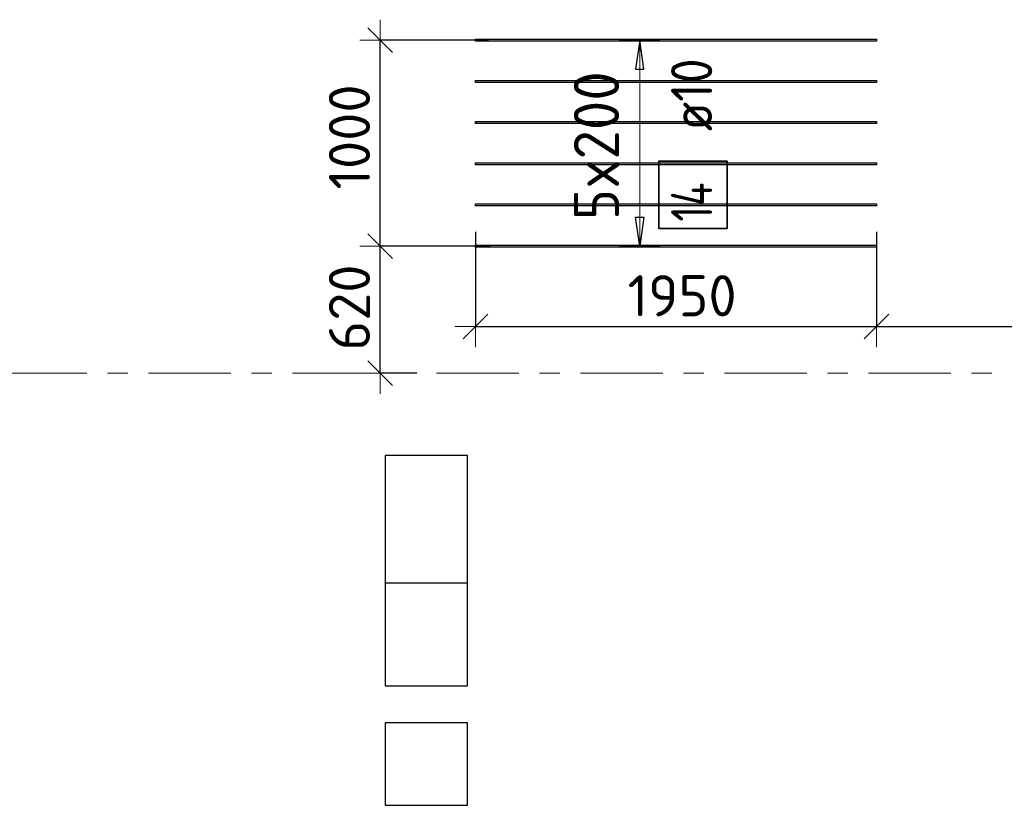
# Model space of a CAD drawing. Header units: metres. Extents: x -38 to 97, y -15 to 21.
# Tile 30 of 111: x 52.74 to 57.53, y 10.7 to 14.52. Entities that reach past the tile are written whole.
import ezdxf

# ---------------------------------------------------------------- set-up
doc = ezdxf.new("R2010")
doc.units = ezdxf.units.M
doc.header["$PDMODE"] = 65
doc.linetypes.add('______11', pattern=[0.5, 0.4, -0.05, 0, -0.05])
doc.linetypes.add('______5', pattern=[1.1, 0.8, -0.1, 0.1, -0.1])
for name, color, linetype, lineweight in [('XR$2$Осевая линия (1)', 7, '______5', 13), ('XR$3$Перекрытие (1)', 7, 'Continuous', 35), ('XR$3$Размерная линия (1)', 7, 'Continuous', 13), ('XR$5$Перекрытие (1)', 7, 'Continuous', 35), ('XR$5$Размерная линия (1)', 7, 'Continuous', 13)]:
    doc.layers.add(name, color=color, linetype=linetype, lineweight=lineweight)
doc.layers.add('XR$3$Арм.стержн.Доп. Арм верхн.зоны Х', color=7, linetype='Continuous', lineweight=35, true_color=0x8c8cff)
doc.layers.add('XR$5$Арм.стержн.Доп. Арм верхн.зоны Х', color=7, linetype='Continuous', lineweight=35, true_color=0x8c8cff)
doc.styles.add('ISOCPEUR', font='txt')
doc.dimstyles.new('DIMSTYLE_3', dxfattribs={"dimtxt": 0.2, "dimasz": 0.2, "dimexe": 0, "dimexo": 0, "dimgap": 0.1, "dimtad": 2, "dimdec": 0, "dimlfac": 1000, "dimrnd": 5, "dimzin": 12, "dimdsep": 46, "dimtxsty": 'ISOCPEUR', "dimblk1": 'ALL_ML_STRICH', "dimblk2": 'ALL_ML_STRICH', "dimsah": 1, "dimcen": 0, "dimclrd": 7, "dimclre": 256, "dimclrt": 7, "dimadec": 0, "dimazin": 0, "dimtfac": 1, "dimtdec": 0, "dimtix": 1, "dimtmove": 2, "dimatfit": 3, "dimfxl": 0, "dimtzin": 0, "dimlwd": 0, "dimlwe": -3, "dimarcsym": 0})

# ---------------------------------------------------------------- blocks, each defined once
blk = doc.blocks.new('ALL_ML_STRICH')
at = {"color": 0, "linetype": 'ByBlock', "lineweight": -2}
for p, q in [((0, -0.5), (0, 0.5)), ((-0.3, -0.3), (0.3, 0.3)), ((-1, 0), (0.5, 0))]:
    blk.add_line(p, q, dxfattribs=at)
blk = doc.blocks.new('*D107')
at = {"layer": 'DEFPOINTS', "color": 7, "linetype": 'Continuous', "lineweight": 13, "transparency": 33554687}
for p in [(55.0511, 13.4179), (54.4967, 12.8), (54.6939, 12.8)]:
    blk.add_point(p, dxfattribs=at)
at = {"layer": 'XR$3$Размерная линия (1)', "color": 9, "linetype": 'Continuous', "lineweight": -2, "true_color": 0xc7c7c7, "transparency": 33554687}
for p, q in [((55.0311, 13.4179), (54.4967, 13.4179)), ((54.6739, 12.8), (54.4967, 12.8))]:
    blk.add_line(p, q, dxfattribs=at)
at = {"layer": 'XR$3$Размерная линия (1)', "color": 7, "linetype": 'Continuous', "lineweight": -2, "transparency": 33554687}
blk.add_line((54.4967, 12.8), (54.4967, 13.4179), dxfattribs=at)
at = {"layer": 'XR$3$Размерная линия (1)', "color": 7, "linetype": 'Continuous', "lineweight": 13, "transparency": 33554687, "xscale": 0.2, "yscale": 0.2, "zscale": 0.2}
for p, rotation in [((54.4967, 13.4179), 90), ((54.4967, 12.8), 270)]:
    blk.add_blockref('ALL_ML_STRICH', p, dxfattribs=dict(at, rotation=rotation))
at = {"layer": 'XR$3$Размерная линия (1)', "color": 7, "linetype": 'Continuous', "lineweight": 13, "transparency": 33554687, "insert": (54.3467, 13.119), "char_height": 0.2, "width": 0.6, "attachment_point": 5, "rotation": 90, "style": 'ISOCPEUR'}
blk.add_mtext('\\A1;{620}', dxfattribs=at)
blk = doc.blocks.new('*D108')
at = {"layer": 'DEFPOINTS', "color": 7, "linetype": 'Continuous', "lineweight": 13, "transparency": 33554687}
for p in [(55.043, 14.4179), (54.4967, 13.4179), (55.0511, 13.4179)]:
    blk.add_point(p, dxfattribs=at)
at = {"layer": 'XR$3$Размерная линия (1)', "color": 9, "linetype": 'Continuous', "lineweight": -2, "true_color": 0xc7c7c7, "transparency": 33554687}
for p, q in [((55.023, 14.4179), (54.4967, 14.4179)), ((55.0311, 13.4179), (54.4967, 13.4179))]:
    blk.add_line(p, q, dxfattribs=at)
at = {"layer": 'XR$3$Размерная линия (1)', "color": 7, "linetype": 'Continuous', "lineweight": -2, "transparency": 33554687}
blk.add_line((54.4967, 13.4179), (54.4967, 14.4179), dxfattribs=at)
at = {"layer": 'XR$3$Размерная линия (1)', "color": 7, "linetype": 'Continuous', "lineweight": 13, "transparency": 33554687, "xscale": 0.2, "yscale": 0.2, "zscale": 0.2}
for p, rotation in [((54.4967, 14.4179), 90), ((54.4967, 13.4179), 270)]:
    blk.add_blockref('ALL_ML_STRICH', p, dxfattribs=dict(at, rotation=rotation))
at = {"layer": 'XR$3$Размерная линия (1)', "color": 7, "linetype": 'Continuous', "lineweight": 13, "transparency": 33554687, "insert": (54.3467, 13.9479), "char_height": 0.2, "width": 0.8, "attachment_point": 5, "rotation": 90, "style": 'ISOCPEUR'}
blk.add_mtext('\\A1;{1000}', dxfattribs=at)
blk = doc.blocks.new('*D120')
at = {"layer": 'DEFPOINTS', "color": 7, "linetype": 'Continuous', "lineweight": 13, "transparency": 33554687}
for p in [(54.9589, 13.5063), (56.9089, 13.5063), (54.9589, 13.0265)]:
    blk.add_point(p, dxfattribs=at)
at = {"layer": 'XR$3$Размерная линия (1)', "color": 9, "linetype": 'Continuous', "lineweight": -2, "true_color": 0xc7c7c7, "transparency": 33554687}
for p, q in [((54.9589, 13.4863), (54.9589, 13.0265)), ((56.9089, 13.4863), (56.9089, 13.0265))]:
    blk.add_line(p, q, dxfattribs=at)
at = {"layer": 'XR$3$Размерная линия (1)', "color": 7, "linetype": 'Continuous', "lineweight": -2, "transparency": 33554687}
blk.add_line((54.9589, 13.0265), (56.9089, 13.0265), dxfattribs=at)
at = {"layer": 'XR$3$Размерная линия (1)', "color": 7, "linetype": 'Continuous', "lineweight": 13, "transparency": 33554687, "xscale": 0.2, "yscale": 0.2, "zscale": 0.2, "rotation": 180}
blk.add_blockref('ALL_ML_STRICH', (54.9589, 13.0265), dxfattribs=at)
at = {"layer": 'XR$3$Размерная линия (1)', "color": 7, "linetype": 'Continuous', "lineweight": 13, "transparency": 33554687, "xscale": 0.2, "yscale": 0.2, "zscale": 0.2}
blk.add_blockref('ALL_ML_STRICH', (56.9089, 13.0265), dxfattribs=at)
at = {"layer": 'XR$3$Размерная линия (1)', "color": 7, "linetype": 'Continuous', "lineweight": 13, "transparency": 33554687, "insert": (55.9639, 13.1765), "char_height": 0.2, "width": 0.8, "attachment_point": 5, "style": 'ISOCPEUR'}
blk.add_mtext('\\A1;{1950}', dxfattribs=at)
blk = doc.blocks.new('*D121')
at = {"layer": 'DEFPOINTS', "color": 7, "linetype": 'Continuous', "lineweight": 13, "transparency": 33554687}
for p in [(56.9089, 13.5063), (56.9089, 13.0265), (61.6, 13.0599)]:
    blk.add_point(p, dxfattribs=at)
at = {"layer": 'XR$3$Размерная линия (1)', "color": 9, "linetype": 'Continuous', "lineweight": -2, "true_color": 0xc7c7c7, "transparency": 33554687}
for p, q in [((56.9089, 13.4863), (56.9089, 13.0265)), ((61.6, 13.0399), (61.6, 13.0265))]:
    blk.add_line(p, q, dxfattribs=at)
at = {"layer": 'XR$3$Размерная линия (1)', "color": 7, "linetype": 'Continuous', "lineweight": -2, "transparency": 33554687}
blk.add_line((56.9089, 13.0265), (61.6, 13.0265), dxfattribs=at)
at = {"layer": 'XR$3$Размерная линия (1)', "color": 7, "linetype": 'Continuous', "lineweight": 13, "transparency": 33554687, "xscale": 0.2, "yscale": 0.2, "zscale": 0.2, "rotation": 180}
blk.add_blockref('ALL_ML_STRICH', (56.9089, 13.0265), dxfattribs=at)
at = {"layer": 'XR$3$Размерная линия (1)', "color": 7, "linetype": 'Continuous', "lineweight": 13, "transparency": 33554687, "xscale": 0.2, "yscale": 0.2, "zscale": 0.2}
blk.add_blockref('ALL_ML_STRICH', (61.6, 13.0265), dxfattribs=at)
at = {"layer": 'XR$3$Размерная линия (1)', "color": 7, "linetype": 'Continuous', "lineweight": 13, "transparency": 33554687, "insert": (59.2545, 13.1765), "char_height": 0.2, "width": 0.8, "attachment_point": 5, "style": 'ISOCPEUR'}
blk.add_mtext('\\A1;{4690}', dxfattribs=at)
blk = doc.blocks.new('*D404')
at = {"layer": 'DEFPOINTS', "color": 7, "linetype": 'Continuous', "lineweight": 13, "transparency": 33554687}
for p in [(55.0511, 13.4179), (54.4967, 12.8), (54.6939, 12.8)]:
    blk.add_point(p, dxfattribs=at)
at = {"layer": 'XR$5$Размерная линия (1)', "color": 9, "linetype": 'Continuous', "lineweight": -2, "true_color": 0xc7c7c7, "transparency": 33554687}
for p, q in [((55.0311, 13.4179), (54.4967, 13.4179)), ((54.6739, 12.8), (54.4967, 12.8))]:
    blk.add_line(p, q, dxfattribs=at)
at = {"layer": 'XR$5$Размерная линия (1)', "color": 7, "linetype": 'Continuous', "lineweight": -2, "transparency": 33554687}
blk.add_line((54.4967, 12.8), (54.4967, 13.4179), dxfattribs=at)
at = {"layer": 'XR$5$Размерная линия (1)', "color": 7, "linetype": 'Continuous', "lineweight": 13, "transparency": 33554687, "xscale": 0.2, "yscale": 0.2, "zscale": 0.2}
for p, rotation in [((54.4967, 13.4179), 90), ((54.4967, 12.8), 270)]:
    blk.add_blockref('ALL_ML_STRICH', p, dxfattribs=dict(at, rotation=rotation))
at = {"layer": 'XR$5$Размерная линия (1)', "color": 7, "linetype": 'Continuous', "lineweight": 13, "transparency": 33554687, "insert": (54.3467, 13.119), "char_height": 0.2, "width": 0.6, "attachment_point": 5, "rotation": 90, "style": 'ISOCPEUR'}
blk.add_mtext('\\A1;{620}', dxfattribs=at)
blk = doc.blocks.new('*D405')
at = {"layer": 'DEFPOINTS', "color": 7, "linetype": 'Continuous', "lineweight": 13, "transparency": 33554687}
for p in [(55.043, 14.4179), (54.4967, 13.4179), (55.0511, 13.4179)]:
    blk.add_point(p, dxfattribs=at)
at = {"layer": 'XR$5$Размерная линия (1)', "color": 9, "linetype": 'Continuous', "lineweight": -2, "true_color": 0xc7c7c7, "transparency": 33554687}
for p, q in [((55.023, 14.4179), (54.4967, 14.4179)), ((55.0311, 13.4179), (54.4967, 13.4179))]:
    blk.add_line(p, q, dxfattribs=at)
at = {"layer": 'XR$5$Размерная линия (1)', "color": 7, "linetype": 'Continuous', "lineweight": -2, "transparency": 33554687}
blk.add_line((54.4967, 13.4179), (54.4967, 14.4179), dxfattribs=at)
at = {"layer": 'XR$5$Размерная линия (1)', "color": 7, "linetype": 'Continuous', "lineweight": 13, "transparency": 33554687, "xscale": 0.2, "yscale": 0.2, "zscale": 0.2}
for p, rotation in [((54.4967, 14.4179), 90), ((54.4967, 13.4179), 270)]:
    blk.add_blockref('ALL_ML_STRICH', p, dxfattribs=dict(at, rotation=rotation))
at = {"layer": 'XR$5$Размерная линия (1)', "color": 7, "linetype": 'Continuous', "lineweight": 13, "transparency": 33554687, "insert": (54.3467, 13.9479), "char_height": 0.2, "width": 0.8, "attachment_point": 5, "rotation": 90, "style": 'ISOCPEUR'}
blk.add_mtext('\\A1;{1000}', dxfattribs=at)
blk = doc.blocks.new('*D417')
at = {"layer": 'DEFPOINTS', "color": 7, "linetype": 'Continuous', "lineweight": 13, "transparency": 33554687}
for p in [(54.9589, 13.5063), (56.9089, 13.5063), (54.9589, 13.0265)]:
    blk.add_point(p, dxfattribs=at)
at = {"layer": 'XR$5$Размерная линия (1)', "color": 9, "linetype": 'Continuous', "lineweight": -2, "true_color": 0xc7c7c7, "transparency": 33554687}
for p, q in [((54.9589, 13.4863), (54.9589, 13.0265)), ((56.9089, 13.4863), (56.9089, 13.0265))]:
    blk.add_line(p, q, dxfattribs=at)
at = {"layer": 'XR$5$Размерная линия (1)', "color": 7, "linetype": 'Continuous', "lineweight": -2, "transparency": 33554687}
blk.add_line((54.9589, 13.0265), (56.9089, 13.0265), dxfattribs=at)
at = {"layer": 'XR$5$Размерная линия (1)', "color": 7, "linetype": 'Continuous', "lineweight": 13, "transparency": 33554687, "xscale": 0.2, "yscale": 0.2, "zscale": 0.2, "rotation": 180}
blk.add_blockref('ALL_ML_STRICH', (54.9589, 13.0265), dxfattribs=at)
at = {"layer": 'XR$5$Размерная линия (1)', "color": 7, "linetype": 'Continuous', "lineweight": 13, "transparency": 33554687, "xscale": 0.2, "yscale": 0.2, "zscale": 0.2}
blk.add_blockref('ALL_ML_STRICH', (56.9089, 13.0265), dxfattribs=at)
at = {"layer": 'XR$5$Размерная линия (1)', "color": 7, "linetype": 'Continuous', "lineweight": 13, "transparency": 33554687, "insert": (55.9639, 13.1765), "char_height": 0.2, "width": 0.8, "attachment_point": 5, "style": 'ISOCPEUR'}
blk.add_mtext('\\A1;{1950}', dxfattribs=at)
blk = doc.blocks.new('*D418')
at = {"layer": 'DEFPOINTS', "color": 7, "linetype": 'Continuous', "lineweight": 13, "transparency": 33554687}
for p in [(56.9089, 13.5063), (56.9089, 13.0265), (61.6, 13.0599)]:
    blk.add_point(p, dxfattribs=at)
at = {"layer": 'XR$5$Размерная линия (1)', "color": 9, "linetype": 'Continuous', "lineweight": -2, "true_color": 0xc7c7c7, "transparency": 33554687}
for p, q in [((56.9089, 13.4863), (56.9089, 13.0265)), ((61.6, 13.0399), (61.6, 13.0265))]:
    blk.add_line(p, q, dxfattribs=at)
at = {"layer": 'XR$5$Размерная линия (1)', "color": 7, "linetype": 'Continuous', "lineweight": -2, "transparency": 33554687}
blk.add_line((56.9089, 13.0265), (61.6, 13.0265), dxfattribs=at)
at = {"layer": 'XR$5$Размерная линия (1)', "color": 7, "linetype": 'Continuous', "lineweight": 13, "transparency": 33554687, "xscale": 0.2, "yscale": 0.2, "zscale": 0.2, "rotation": 180}
blk.add_blockref('ALL_ML_STRICH', (56.9089, 13.0265), dxfattribs=at)
at = {"layer": 'XR$5$Размерная линия (1)', "color": 7, "linetype": 'Continuous', "lineweight": 13, "transparency": 33554687, "xscale": 0.2, "yscale": 0.2, "zscale": 0.2}
blk.add_blockref('ALL_ML_STRICH', (61.6, 13.0265), dxfattribs=at)
at = {"layer": 'XR$5$Размерная линия (1)', "color": 7, "linetype": 'Continuous', "lineweight": 13, "transparency": 33554687, "insert": (59.2545, 13.1765), "char_height": 0.2, "width": 0.8, "attachment_point": 5, "style": 'ISOCPEUR'}
blk.add_mtext('\\A1;{4690}', dxfattribs=at)

msp = doc.modelspace()

# ---------------------------------------------------------------- linework, layer by layer
at = {"layer": 'XR$2$Осевая линия (1)', "color": 253, "linetype": '______11', "lineweight": 13, "true_color": 0xa0a0a0, "transparency": 33554687}
msp.add_line((-2.63, 12.8), (62.6, 12.8), dxfattribs=at)
at = {"layer": 'XR$3$Арм.стержн.Доп. Арм верхн.зоны Х', "color": 253, "linetype": 'Continuous', "lineweight": -3, "true_color": 0xa0a0a0, "transparency": 33554687}
for p, q in [((55.7576, 14.4179), (55.6576, 14.4179)), ((55.7576, 14.4179), (55.8576, 14.4179)), ((55.7576, 13.4179), (55.6576, 13.4179)), ((55.7576, 13.4179), (55.8576, 13.4179))]:
    msp.add_line(p, q, dxfattribs=at)
at = {"layer": 'XR$3$Арм.стержн.Доп. Арм верхн.зоны Х', "color": 7, "linetype": 'Continuous', "lineweight": 25, "transparency": 33554687}
for p, q in [((55.7576, 14.4179), (55.7376, 14.2779)), ((55.7776, 14.2779), (55.7576, 14.4179)), ((55.7376, 14.2779), (55.7776, 14.2779)), ((55.7576, 13.4179), (55.7376, 13.5579)), ((55.7376, 13.5579), (55.7776, 13.5579)), ((55.7776, 13.5579), (55.7576, 13.4179))]:
    msp.add_line(p, q, dxfattribs=at)
at = {"layer": 'XR$3$Арм.стержн.Доп. Арм верхн.зоны Х', "color": 7, "linetype": 'Continuous', "lineweight": 13, "transparency": 33554687}
for p, q in [((55.7576, 14.4179), (55.7576, 14.4179)), ((55.7576, 13.4179), (55.7576, 14.4179)), ((55.7576, 13.4179), (55.7576, 13.4179))]:
    msp.add_line(p, q, dxfattribs=at)
at = {"layer": 'XR$3$Арм.стержн.Доп. Арм верхн.зоны Х', "color": 4, "linetype": 'Continuous', "lineweight": 25, "transparency": 33554687}
for points in [[(56.9089, 14.4129), (54.9589, 14.4129), (54.9589, 14.4229), (56.9089, 14.4229), (56.9089, 14.4129)], [(56.9089, 14.2129), (54.9589, 14.2129), (54.9589, 14.2229), (56.9089, 14.2229), (56.9089, 14.2129)], [(56.9089, 14.0129), (54.9589, 14.0129), (54.9589, 14.0229), (56.9089, 14.0229), (56.9089, 14.0129)], [(56.9089, 13.8129), (54.9589, 13.8129), (54.9589, 13.8229), (56.9089, 13.8229), (56.9089, 13.8129)], [(56.9089, 13.6129), (54.9589, 13.6129), (54.9589, 13.6229), (56.9089, 13.6229), (56.9089, 13.6129)], [(56.9089, 13.4129), (54.9589, 13.4129), (54.9589, 13.4229), (56.9089, 13.4229), (56.9089, 13.4129)]]:
    msp.add_lwpolyline(points, dxfattribs=at)
at = {"layer": 'XR$3$Арм.стержн.Доп. Арм верхн.зоны Х', "color": 7, "linetype": 'Continuous', "lineweight": 35, "transparency": 33554687}
msp.add_lwpolyline([(56.1837, 13.5033), (56.1837, 13.83), (55.8503, 13.83), (55.8503, 13.5033), (56.1837, 13.5033)], dxfattribs=at)
at = {"layer": 'XR$3$Перекрытие (1)', "color": 7, "linetype": 'Continuous', "lineweight": 25, "transparency": 33554687}
for p, q in [((54.5206, 11.7803), (54.5206, 11.2803)), ((54.9206, 11.7803), (54.5206, 11.7803)), ((54.9206, 11.2803), (54.9206, 11.7803)), ((54.5206, 11.2803), (54.9206, 11.2803)), ((54.5206, 11.1002), (54.5206, 10.7002)), ((54.9206, 11.1002), (54.5206, 11.1002)), ((54.9206, 10.7002), (54.9206, 11.1002)), ((54.5206, 10.7002), (54.9206, 10.7002))]:
    msp.add_line(p, q, dxfattribs=at)
at = {"layer": 'XR$5$Арм.стержн.Доп. Арм верхн.зоны Х', "color": 253, "linetype": 'Continuous', "lineweight": -3, "true_color": 0xa0a0a0, "transparency": 33554687}
for p, q in [((55.7576, 14.4179), (55.6576, 14.4179)), ((55.7576, 14.4179), (55.8576, 14.4179)), ((55.7576, 13.4179), (55.6576, 13.4179)), ((55.7576, 13.4179), (55.8576, 13.4179))]:
    msp.add_line(p, q, dxfattribs=at)
at = {"layer": 'XR$5$Арм.стержн.Доп. Арм верхн.зоны Х', "color": 7, "linetype": 'Continuous', "lineweight": 25, "transparency": 33554687}
for p, q in [((55.7576, 14.4179), (55.7376, 14.2779)), ((55.7776, 14.2779), (55.7576, 14.4179)), ((55.7376, 14.2779), (55.7776, 14.2779)), ((55.7576, 13.4179), (55.7376, 13.5579)), ((55.7376, 13.5579), (55.7776, 13.5579)), ((55.7776, 13.5579), (55.7576, 13.4179))]:
    msp.add_line(p, q, dxfattribs=at)
at = {"layer": 'XR$5$Арм.стержн.Доп. Арм верхн.зоны Х', "color": 7, "linetype": 'Continuous', "lineweight": 13, "transparency": 33554687}
for p, q in [((55.7576, 14.4179), (55.7576, 14.4179)), ((55.7576, 13.4179), (55.7576, 14.4179)), ((55.7576, 13.4179), (55.7576, 13.4179))]:
    msp.add_line(p, q, dxfattribs=at)
at = {"layer": 'XR$5$Арм.стержн.Доп. Арм верхн.зоны Х', "color": 4, "linetype": 'Continuous', "lineweight": 25, "transparency": 33554687}
for points in [[(56.9089, 14.4129), (54.9589, 14.4129), (54.9589, 14.4229), (56.9089, 14.4229), (56.9089, 14.4129)], [(56.9089, 14.2129), (54.9589, 14.2129), (54.9589, 14.2229), (56.9089, 14.2229), (56.9089, 14.2129)], [(56.9089, 14.0129), (54.9589, 14.0129), (54.9589, 14.0229), (56.9089, 14.0229), (56.9089, 14.0129)], [(56.9089, 13.8129), (54.9589, 13.8129), (54.9589, 13.8229), (56.9089, 13.8229), (56.9089, 13.8129)], [(56.9089, 13.6129), (54.9589, 13.6129), (54.9589, 13.6229), (56.9089, 13.6229), (56.9089, 13.6129)], [(56.9089, 13.4129), (54.9589, 13.4129), (54.9589, 13.4229), (56.9089, 13.4229), (56.9089, 13.4129)]]:
    msp.add_lwpolyline(points, dxfattribs=at)
at = {"layer": 'XR$5$Арм.стержн.Доп. Арм верхн.зоны Х', "color": 7, "linetype": 'Continuous', "lineweight": 35, "transparency": 33554687}
msp.add_lwpolyline([(56.1837, 13.5033), (56.1837, 13.83), (55.8503, 13.83), (55.8503, 13.5033), (56.1837, 13.5033)], dxfattribs=at)
at = {"layer": 'XR$5$Перекрытие (1)', "color": 7, "linetype": 'Continuous', "lineweight": 25, "transparency": 33554687}
for p, q in [((54.5206, 12.4003), (54.5206, 11.2803)), ((54.9206, 12.4003), (54.5206, 12.4003)), ((54.9206, 11.2803), (54.9206, 12.4003)), ((54.5206, 11.2803), (54.9206, 11.2803)), ((54.5206, 11.1002), (54.5206, 10.7002)), ((54.9206, 11.1002), (54.5206, 11.1002)), ((54.9206, 10.7002), (54.9206, 11.1002)), ((54.5206, 10.7002), (54.9206, 10.7002))]:
    msp.add_line(p, q, dxfattribs=at)

# ---------------------------------------------------------------- texts
at = {"layer": 'XR$3$Арм.стержн.Доп. Арм верхн.зоны Х', "color": 7, "linetype": 'Continuous', "lineweight": 25, "transparency": 33554687, "char_height": 0.2, "attachment_point": 7, "rotation": 90, "style": 'ISOCPEUR'}
for s, insert, width in [('\\W0.89; ø10 ', (56.1103, 13.8633), 0.749105), ('\\W0.76;14', (56.1103, 13.5366), 0.336374)]:
    msp.add_mtext(s, dxfattribs=dict(at, insert=insert, width=width))
at = {"layer": 'XR$3$Арм.стержн.Доп. Арм верхн.зоны Х', "color": 7, "linetype": 'Continuous', "lineweight": 13, "transparency": 33554687, "insert": (55.6576, 13.5439), "char_height": 0.22, "width": 0.873359, "attachment_point": 7, "rotation": 90, "style": 'ISOCPEUR'}
msp.add_mtext('\\W0.95;5x200', dxfattribs=at)
at = {"layer": 'XR$5$Арм.стержн.Доп. Арм верхн.зоны Х', "color": 7, "linetype": 'Continuous', "lineweight": 25, "transparency": 33554687, "char_height": 0.2, "attachment_point": 7, "rotation": 90, "style": 'ISOCPEUR'}
for s, insert, width in [('\\W0.89; ø10 ', (56.1103, 13.8633), 0.749105), ('\\W0.76;14', (56.1103, 13.5366), 0.336374)]:
    msp.add_mtext(s, dxfattribs=dict(at, insert=insert, width=width))
at = {"layer": 'XR$5$Арм.стержн.Доп. Арм верхн.зоны Х', "color": 7, "linetype": 'Continuous', "lineweight": 13, "transparency": 33554687, "insert": (55.6576, 13.5439), "char_height": 0.22, "width": 0.873359, "attachment_point": 7, "rotation": 90, "style": 'ISOCPEUR'}
msp.add_mtext('\\W0.95;5x200', dxfattribs=at)

# ---------------------------------------------------------------- dimensions: what is measured, and where the dimension line sits
at = {"layer": 'XR$3$Размерная линия (1)', "color": 7, "linetype": 'Continuous', "lineweight": 13, "transparency": 33554687}
for base, p1, p2, picture, middle in [((54.4967, 14.4179), (55.0311, 13.4179), (55.023, 14.4179), '*D108', (54.3467, 13.9479)), ((54.4967, 13.4179), (54.6739, 12.8), (55.0311, 13.4179), '*D107', (54.3467, 13.119))]:
    dim = msp.add_linear_dim(base=base, p1=p1, p2=p2, angle=90, dimstyle='DIMSTYLE_3', override={"dimpost": '<>', "dimclrd": 7, "dimclre": 9, "dimclrt": 7, "dimlwd": 0, "dimlwe": 65533}, dxfattribs=at)
    dim.commit()
    dim.dimension.update_dxf_attribs({"geometry": picture, "text_midpoint": middle, "dimtype": 160})
for base, p1, p2, picture, middle in [((56.9089, 13.0265), (54.9589, 13.4863), (56.9089, 13.4863), '*D120', (55.9639, 13.1765)), ((61.6, 13.0265), (56.9089, 13.4863), (61.6, 13.0399), '*D121', (59.2545, 13.1765))]:
    dim = msp.add_linear_dim(base=base, p1=p1, p2=p2, dimstyle='DIMSTYLE_3', override={"dimpost": '<>', "dimclrd": 7, "dimclre": 9, "dimclrt": 7, "dimlwd": 0, "dimlwe": 65533}, dxfattribs=at)
    dim.commit()
    dim.dimension.update_dxf_attribs({"geometry": picture, "text_midpoint": middle, "dimtype": 160})
at = {"layer": 'XR$5$Размерная линия (1)', "color": 7, "linetype": 'Continuous', "lineweight": 13, "transparency": 33554687}
for base, p1, p2, picture, middle in [((54.4967, 14.4179), (55.0311, 13.4179), (55.023, 14.4179), '*D405', (54.3467, 13.9479)), ((54.4967, 13.4179), (54.6739, 12.8), (55.0311, 13.4179), '*D404', (54.3467, 13.119))]:
    dim = msp.add_linear_dim(base=base, p1=p1, p2=p2, angle=90, dimstyle='DIMSTYLE_3', override={"dimpost": '<>', "dimclrd": 7, "dimclre": 9, "dimclrt": 7, "dimlwd": 0, "dimlwe": 65533}, dxfattribs=at)
    dim.commit()
    dim.dimension.update_dxf_attribs({"geometry": picture, "text_midpoint": middle, "dimtype": 160})
for base, p1, p2, picture, middle in [((56.9089, 13.0265), (54.9589, 13.4863), (56.9089, 13.4863), '*D417', (55.9639, 13.1765)), ((61.6, 13.0265), (56.9089, 13.4863), (61.6, 13.0399), '*D418', (59.2545, 13.1765))]:
    dim = msp.add_linear_dim(base=base, p1=p1, p2=p2, dimstyle='DIMSTYLE_3', override={"dimpost": '<>', "dimclrd": 7, "dimclre": 9, "dimclrt": 7, "dimlwd": 0, "dimlwe": 65533}, dxfattribs=at)
    dim.commit()
    dim.dimension.update_dxf_attribs({"geometry": picture, "text_midpoint": middle, "dimtype": 160})

doc.saveas('drawing.dxf')
